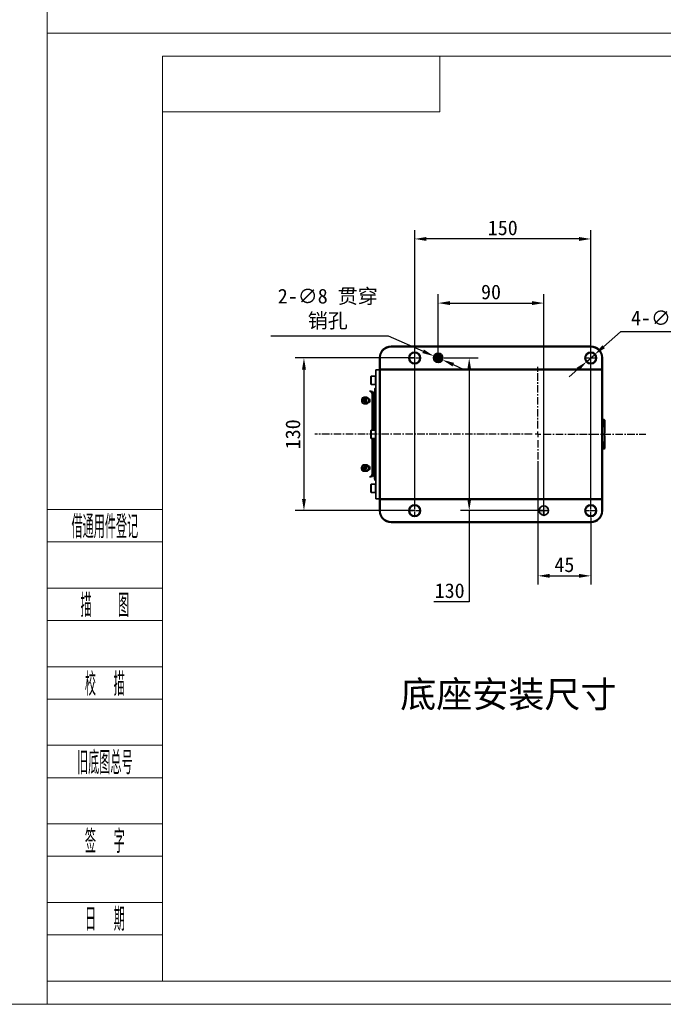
# Model space of a CAD drawing. Header units: millimetres. Extents: x -16 to 4241, y 0 to 4344.
# Tile 14 of 23: x 3048 to 3596, y 0 to 838. Entities that reach past the tile are written whole.
import ezdxf
from ezdxf.enums import TextEntityAlignment as Align

# ---------------------------------------------------------------- set-up
doc = ezdxf.new("R2010")
doc.units = ezdxf.units.MM
doc.header["$PDSIZE"] = -1
doc.linetypes.add('CENTER', pattern=[10.16, 6.35, -1.27, 1.27, -1.27])
doc.linetypes.add('CENTER2', pattern=[28.575, 19.05, -3.175, 3.175, -3.175])
for name, color, linetype, lineweight in [('1轮廓实线层', 7, 'Continuous', 18), ('2细线层', 4, 'Continuous', 13), ('6文字层', 3, 'Continuous', 13), ('图框层', 7, 'Continuous', 18)]:
    doc.layers.add(name, color=color, linetype=linetype, lineweight=lineweight)
doc.layers.add('中心线层', color=4, linetype='CENTER')
doc.styles.add('PC_TEXTSTYLE', font='ISOCP.SHX', dxfattribs={"width": 0.707, "bigfont": 'GBCBIG.SHX'})
doc.dimstyles.new('副本 1比1', dxfattribs={"dimscale": 5, "dimtxt": 2.5, "dimasz": 2, "dimexe": 1.5, "dimexo": 0.625, "dimtad": 1, "dimtoh": 1, "dimdec": 1, "dimtxsty": 'Standard', "dimcen": 2.5, "dimclrd": 1, "dimclre": 1, "dimadec": 0, "dimazin": 0, "dimtfac": 1, "dimtdec": 1, "dimtmove": 0, "dimatfit": 3, "dimfxl": 1, "dimarcsym": 0})

# ---------------------------------------------------------------- blocks, each defined once
blk = doc.blocks.new('ZwmFrameMain_A4^_^无分区图框^_^portrait')
at = {"layer": '2细线层'}
for p in [(185, 292), (-25, -5)]:
    blk.add_line(p, (185, -5), dxfattribs=at)
blk = doc.blocks.new('ZwmFrameMain_1_A4^_^无分区图框^_^landscape')
at = {"layer": '1轮廓实线层'}
for p, q in [((0, 0), (0, 200)), ((267, 200), (0, 200)), ((267, 200), (267, 0)), ((0, 0), (267, 0))]:
    blk.add_line(p, q, dxfattribs=at)
at = {"layer": '2细线层'}
for p, q in [((-25, -5), (-25, 205)), ((272, 205), (-25, 205)), ((272, 205), (272, -5)), ((-25, -5), (272, -5))]:
    blk.add_line(p, q, dxfattribs=at)
blk = doc.blocks.new('ZwmFrameMain_1_图样代号')
at = {"layer": '2细线层', "linetype": 'Continuous'}
for p in [(60, 0), (0, -12)]:
    blk.add_line(p, (60, -12), dxfattribs=at)
at = {"layer": '6文字层', "style": 'PC_TEXTSTYLE', "width": 2.827942}
blk.add_attdef('图样代号', text='', height=7, rotation=180, dxfattribs=at).set_placement((58.24, -2.4), (2.35, -2.4), align=Align.FIT)
blk = doc.blocks.new('ZwmFrameMain_1_附加栏')
at = {"layer": '2细线层'}
for p, q in [((-25, 102), (0, 102)), ((-25, 95), (0, 95)), ((-25, 85), (0, 85)), ((-25, 78), (0, 78)), ((-25, 68), (0, 68)), ((-25, 61), (0, 61)), ((-25, 51), (0, 51)), ((-25, 44), (0, 44)), ((-25, 34), (0, 34)), ((-25, 27), (0, 27)), ((-25, 17), (0, 17)), ((-25, 10), (0, 10)), ((-25, 0), (0, 0))]:
    blk.add_line(p, q, dxfattribs=at)
at = {"layer": '6文字层', "color": 3, "style": 'PC_TEXTSTYLE'}
for s, width, p in [('借通用件登记', 0.667, (-12.5, 98.5)), ('描   图', 0.6667, (-12.5, 81.5)), ('校  描', 0.667, (-12.5, 64.5)), ('旧底图总号', 0.667, (-12.5, 47.5)), ('签  字', 0.667, (-12.5, 30.5)), ('日  期', 0.667, (-12.49, 13.6))]:
    blk.add_text(s, height=5, dxfattribs=dict(at, width=width)).set_placement(p, align=Align.MIDDLE)
at = {"layer": '6文字层', "style": 'PC_TEXTSTYLE'}
for tag, width, p, p2 in [('借通用件登记', 0.671328, (-23.44, 86.36), (-1.25, 86.36)), ('描图', 2.120922, (-23.44, 69.36), (-1.25, 69.36)), ('校图', 2.149976, (-23.75, 52.06), (-1.25, 52.06)), ('旧底图总号', 0.761452, (-22.84, 35.67), (-1.86, 35.67)), ('签字', 2.026939, (-23.14, 18.37), (-1.56, 18.37)), ('日期', 1.89999, (-22.84, 1.37), (-2.17, 1.37))]:
    blk.add_attdef(tag, text='', height=5, dxfattribs=dict(at, width=width)).set_placement(p, p2, align=Align.FIT)
blk = doc.blocks.new('*U120')
at = {"color": 0, "linetype": 'CENTER2', "transparency": 16777216}
for p, q in [((-5.12, 0), (-1, 0)), ((0, 1), (0, 5.12)), ((1, 0), (5.12, 0)), ((0, -5.12), (0, -1))]:
    blk.add_line(p, q, dxfattribs=at)
at = {"color": 0, "linetype": 'Continuous', "transparency": 16777216}
for p, q in [((-0.5, 0), (0.5, 0)), ((0, -0.5), (0, 0.5))]:
    blk.add_line(p, q, dxfattribs=at)
blk = doc.blocks.new('*U121')
at = {"color": 0, "linetype": 'CENTER2', "transparency": 16777216}
for p, q in [((-4.12, 0), (-0.8, 0)), ((0, 0.8), (0, 4.12)), ((0.8, 0), (4.12, 0)), ((0, -4.12), (0, -0.8))]:
    blk.add_line(p, q, dxfattribs=at)
at = {"color": 0, "linetype": 'Continuous', "transparency": 16777216}
for p, q in [((-0.4, 0), (0.4, 0)), ((0, -0.4), (0, 0.4))]:
    blk.add_line(p, q, dxfattribs=at)
blk = doc.blocks.new('*U122')
at = {"color": 0, "linetype": 'CENTER2', "transparency": 16777216}
for p, q in [((-5.12, 0), (-1, 0)), ((0, 1), (0, 5.12)), ((1, 0), (5.12, 0)), ((0, -5.12), (0, -1))]:
    blk.add_line(p, q, dxfattribs=at)
at = {"color": 0, "linetype": 'Continuous', "transparency": 16777216}
for p, q in [((-0.5, 0), (0.5, 0)), ((0, -0.5), (0, 0.5))]:
    blk.add_line(p, q, dxfattribs=at)
blk = doc.blocks.new('*U123')
at = {"color": 0, "linetype": 'CENTER2', "transparency": 16777216}
for p, q in [((-5.12, 0), (-1, 0)), ((0, 1), (0, 5.12)), ((1, 0), (5.12, 0)), ((0, -5.12), (0, -1))]:
    blk.add_line(p, q, dxfattribs=at)
at = {"color": 0, "linetype": 'Continuous', "transparency": 16777216}
for p, q in [((-0.5, 0), (0.5, 0)), ((0, -0.5), (0, 0.5))]:
    blk.add_line(p, q, dxfattribs=at)
blk = doc.blocks.new('*U124')
at = {"color": 0, "linetype": 'CENTER2', "transparency": 16777216}
for p, q in [((-4.12, 0), (-0.8, 0)), ((0, 0.8), (0, 4.12)), ((0.8, 0), (4.12, 0)), ((0, -4.12), (0, -0.8))]:
    blk.add_line(p, q, dxfattribs=at)
at = {"color": 0, "linetype": 'Continuous', "transparency": 16777216}
for p, q in [((-0.4, 0), (0.4, 0)), ((0, -0.4), (0, 0.4))]:
    blk.add_line(p, q, dxfattribs=at)
blk = doc.blocks.new('*U125')
at = {"color": 0, "linetype": 'CENTER2', "transparency": 16777216}
for p, q in [((-5.12, 0), (-1, 0)), ((0, 1), (0, 5.12)), ((1, 0), (5.12, 0)), ((0, -5.12), (0, -1))]:
    blk.add_line(p, q, dxfattribs=at)
at = {"color": 0, "linetype": 'Continuous', "transparency": 16777216}
for p, q in [((-0.5, 0), (0.5, 0)), ((0, -0.5), (0, 0.5))]:
    blk.add_line(p, q, dxfattribs=at)
blk = doc.blocks.new('*D126')
at = {"color": 1, "lineweight": -2, "transparency": 16777216}
for p, q in [((3489.45, 462.44), (3489.45, 357.31)), ((3534.45, 414.35), (3534.45, 357.31)), ((3499.45, 364.81), (3524.45, 364.81))]:
    blk.add_line(p, q, dxfattribs=at)
at = {"color": 1, "transparency": 16777216}
for points in [[(3499.45, 366.48), (3499.45, 363.15), (3489.45, 364.81)], [(3524.45, 366.48), (3524.45, 363.15), (3534.45, 364.81)]]:
    blk.add_solid(points, dxfattribs=at)
at = {"layer": 'Defpoints', "color": 0, "transparency": 16777216}
for p in [(3489.45, 465.56), (3534.45, 417.47), (3534.45, 364.81)]:
    blk.add_point(p, dxfattribs=at)
at = {"color": 0, "transparency": 16777216, "insert": (3511.95, 374.19), "char_height": 12.5, "attachment_point": 5}
blk.add_mtext('45', dxfattribs=at)
blk = doc.blocks.new('*D127')
at = {"color": 1, "lineweight": -2, "transparency": 16777216}
for p, q in [((3384.45, 421.68), (3384.45, 659.15)), ((3534.45, 421.68), (3534.45, 659.15)), ((3524.45, 651.65), (3394.45, 651.65))]:
    blk.add_line(p, q, dxfattribs=at)
at = {"color": 1, "transparency": 16777216}
for points in [[(3394.45, 653.32), (3394.45, 649.98), (3384.45, 651.65)], [(3524.45, 653.32), (3524.45, 649.98), (3534.45, 651.65)]]:
    blk.add_solid(points, dxfattribs=at)
at = {"layer": 'Defpoints', "color": 0, "transparency": 16777216}
for p in [(3384.45, 651.65), (3384.45, 418.56), (3534.45, 418.56)]:
    blk.add_point(p, dxfattribs=at)
at = {"color": 0, "transparency": 16777216, "insert": (3459.45, 661.02), "char_height": 12.5, "attachment_point": 5}
blk.add_mtext('150', dxfattribs=at)
blk = doc.blocks.new('*D129')
at = {"color": 1, "lineweight": -2, "transparency": 16777216}
for p, q in [((3383.57, 550.32), (3282.61, 550.32)), ((3290.11, 540.32), (3290.11, 430.32)), ((3383.57, 420.32), (3282.61, 420.32))]:
    blk.add_line(p, q, dxfattribs=at)
at = {"color": 1, "transparency": 16777216}
for points in [[(3288.44, 540.32), (3291.78, 540.32), (3290.11, 550.32)], [(3288.44, 430.32), (3291.78, 430.32), (3290.11, 420.32)]]:
    blk.add_solid(points, dxfattribs=at)
at = {"layer": 'Defpoints', "color": 0, "transparency": 16777216}
for p in [(3386.69, 550.32), (3290.11, 420.32), (3386.69, 420.32)]:
    blk.add_point(p, dxfattribs=at)
at = {"color": 0, "transparency": 16777216, "insert": (3280.73, 485.32), "char_height": 12.5, "attachment_point": 5, "rotation": 90}
blk.add_mtext('130', dxfattribs=at)
blk = doc.blocks.new('*D130')
at = {"color": 1, "lineweight": -2, "transparency": 16777216}
for p, q in [((3409.65, 550.32), (3438.39, 550.32)), ((3430.89, 540.32), (3430.89, 430.32)), ((3493.38, 420.32), (3423.39, 420.32)), ((3430.89, 420.32), (3430.89, 342.74)), ((3430.89, 342.74), (3400.68, 342.74))]:
    blk.add_line(p, q, dxfattribs=at)
at = {"color": 1, "transparency": 16777216}
for points in [[(3429.22, 540.32), (3432.56, 540.32), (3430.89, 550.32)], [(3429.22, 430.32), (3432.56, 430.32), (3430.89, 420.32)]]:
    blk.add_solid(points, dxfattribs=at)
at = {"layer": 'Defpoints', "color": 0, "transparency": 16777216}
for p in [(3406.52, 550.32), (3430.89, 420.32), (3496.51, 420.32)]:
    blk.add_point(p, dxfattribs=at)
at = {"color": 0, "transparency": 16777216, "insert": (3414.22, 352.11), "char_height": 12.5, "attachment_point": 5}
blk.add_mtext('130', dxfattribs=at)
blk = doc.blocks.new('*D131')
at = {"color": 1, "lineweight": -2, "transparency": 16777216}
for p, q in [((3404.45, 553.44), (3404.45, 604.54)), ((3494.45, 423.44), (3494.45, 604.54)), ((3414.45, 597.04), (3484.45, 597.04))]:
    blk.add_line(p, q, dxfattribs=at)
at = {"color": 1, "transparency": 16777216}
for points in [[(3414.45, 598.71), (3414.45, 595.38), (3404.45, 597.04)], [(3484.45, 598.71), (3484.45, 595.38), (3494.45, 597.04)]]:
    blk.add_solid(points, dxfattribs=at)
at = {"layer": 'Defpoints', "color": 0, "transparency": 16777216}
for p in [(3494.45, 597.04), (3404.45, 550.32), (3494.45, 420.32)]:
    blk.add_point(p, dxfattribs=at)
at = {"color": 0, "transparency": 16777216, "insert": (3449.45, 606.42), "char_height": 12.5, "attachment_point": 5}
blk.add_mtext('90', dxfattribs=at)
blk = doc.blocks.new('*D132')
at = {"color": 1, "lineweight": -2, "transparency": 16777216}
for p, q in [((3559.7, 572.45), (3545.36, 559.87)), ((3659.69, 572.45), (3559.7, 572.45)), ((3531.07, 547.35), (3537.84, 553.28)), ((3523.55, 540.76), (3516.03, 534.17))]:
    blk.add_line(p, q, dxfattribs=at)
at = {"color": 1, "transparency": 16777216}
for points in [[(3544.26, 561.13), (3546.46, 558.62), (3537.84, 553.28)], [(3522.45, 542.01), (3524.65, 539.5), (3531.07, 547.35)]]:
    blk.add_solid(points, dxfattribs=at)
at = {"layer": 'Defpoints', "color": 0, "transparency": 16777216}
for p in [(3531.07, 547.35), (3537.84, 553.28)]:
    blk.add_point(p, dxfattribs=at)
at = {"color": 0, "transparency": 16777216, "insert": (3611.26, 583.78), "char_height": 12.5, "attachment_point": 5}
blk.add_mtext('4-∅9 {\\fSimSun|b0|i0|c134|p2;贯穿}', dxfattribs=at)
blk = doc.blocks.new('*D133')
at = {"color": 1, "lineweight": -2, "transparency": 16777216}
for p, q in [((3261.95, 569.1), (3361.93, 569.1)), ((3361.93, 569.1), (3391.65, 555.97)), ((3408.11, 548.7), (3400.8, 551.93)), ((3417.26, 544.66), (3426.41, 540.62))]:
    blk.add_line(p, q, dxfattribs=at)
at = {"color": 1, "transparency": 16777216}
for points in [[(3392.32, 557.5), (3390.97, 554.45), (3400.8, 551.93)], [(3417.93, 546.18), (3416.59, 543.13), (3408.11, 548.7)]]:
    blk.add_solid(points, dxfattribs=at)
at = {"layer": 'Defpoints', "color": 0, "transparency": 16777216}
for p in [(3400.8, 551.93), (3408.11, 548.7)]:
    blk.add_point(p, dxfattribs=at)
at = {"color": 0, "transparency": 16777216, "insert": (3310.38, 591.86), "char_height": 12.5, "attachment_point": 5}
blk.add_mtext('2-∅8 {\\fSimSun|b0|i0|c134|p2;贯穿}\\P{\\fSimSun|b0|i0|c134|p2;销孔}', dxfattribs=at)

msp = doc.modelspace()

# ---------------------------------------------------------------- hatches: boundary and pattern name
at = {"true_color": 0x000000, "transparency": 33554483}
h = msp.add_hatch(color=18, dxfattribs=at)
h.dxf.hatch_style = 1
h.paths.add_polyline_path([(3400.45, 550.32, 1), (3408.45, 550.32, 1)])
at = {"transparency": 33554687}
h = msp.add_hatch(color=7, dxfattribs=at)
h.dxf.hatch_style = 1
h.paths.add_polyline_path([(3494.45, 424.32), (3494.45, 420.32), (3494.85, 420.32), (3498.45, 420.32, 0.414214)])
h.paths.add_polyline_path([(3494.45, 419.52), (3494.45, 420.32), (3490.45, 420.32, 0.414214), (3494.45, 416.32)])
h.paths.add_polyline_path([(3404.45, 554.32), (3404.45, 550.32), (3408.45, 550.32, 0.414214)])
h.paths.add_polyline_path([(3404.45, 550.32), (3404.05, 550.32), (3400.45, 550.32, 0.414214), (3404.45, 546.32)])

# ---------------------------------------------------------------- linework, layer by layer
at = {"color": 7, "linetype": 'Continuous', "lineweight": 35}
for p, q in [((3364.45, 560.32), (3534.45, 560.32)), ((3534.45, 559.82), (3364.45, 559.82)), ((3354.45, 540.78), (3354.45, 550.32)), ((3354.95, 550.32), (3354.95, 540.82)), ((3543.95, 540.82), (3543.95, 550.32)), ((3544.45, 550.32), (3544.45, 540.78)), ((3351.45, 540.32), (3354.45, 540.32)), ((3351.45, 530.32), (3351.45, 540.32)), ((3354.95, 540.82), (3354.45, 540.78)), ((3354.45, 537.32), (3354.45, 540.78)), ((3354.45, 533.44), (3354.45, 537.32)), ((3354.95, 540.82), (3543.95, 540.82)), ((3354.95, 540.82), (3354.95, 540.26)), ((3543.95, 540.26), (3354.95, 540.26)), ((3354.95, 540.26), (3354.95, 537.32)), ((3354.95, 537.32), (3354.95, 433.32)), ((3543.95, 540.82), (3543.95, 540.26)), ((3544.45, 540.78), (3543.95, 540.82)), ((3543.95, 537.32), (3543.95, 540.26)), ((3543.95, 433.32), (3543.95, 537.32)), ((3544.45, 540.78), (3544.45, 537.32)), ((3544.45, 537.32), (3544.45, 433.32)), ((3347.3, 534.82), (3346.95, 534.47)), ((3346.95, 528.17), (3346.95, 534.47)), ((3346.95, 528.17), (3347.3, 527.82)), ((3350.95, 534.82), (3347.3, 534.82)), ((3347.3, 534.82), (3347.3, 527.82)), ((3351.45, 534.82), (3350.95, 534.82)), ((3350.95, 534.82), (3350.95, 527.82)), ((3351.45, 440.32), (3351.45, 530.32)), ((3354.45, 533.44), (3354.45, 530.32)), ((3354.45, 440.32), (3354.45, 530.32)), ((3347.44, 522.06), (3346.04, 522.06)), ((3347.3, 527.82), (3350.95, 527.82)), ((3350.35, 488.82), (3350.4, 523.22)), ((3350.95, 527.82), (3351.45, 527.82)), ((3340.13, 514.75), (3341, 515.52)), ((3340.16, 513.31), (3340.13, 514.75)), ((3341.34, 514.74), (3340.13, 514.75)), ((3341.07, 512.63), (3340.16, 513.31)), ((3341.38, 513.3), (3340.16, 513.31)), ((3341, 515.52), (3341.91, 514.84)), ((3341.95, 513.4), (3341.07, 512.63)), ((3343.14, 516.82), (3341.26, 516.82)), ((3341.38, 513.3), (3341.65, 513.13)), ((3341.91, 514.84), (3341.95, 513.4)), ((3343.46, 516.82), (3343.14, 516.82)), ((3344.93, 512.27), (3344.97, 512.27)), ((3344.94, 515.87), (3344.97, 515.87)), ((3348.18, 488.82), (3348.18, 519.06)), ((3349.58, 488.82), (3349.58, 519.06)), ((3341.24, 511.32), (3343.13, 511.32)), ((3343.13, 511.32), (3343.44, 511.32)), ((3544.58, 497.82), (3544.45, 497.82)), ((3544.58, 497.82), (3545.95, 497.82)), ((3545.95, 495.82), (3545.95, 497.82)), ((3545.95, 497.82), (3546.45, 497.32)), ((3545.95, 492.85), (3545.95, 495.82)), ((3546.45, 497.32), (3546.45, 495.82)), ((3546.45, 495.82), (3546.45, 492.85)), ((3347.3, 488.82), (3346.95, 488.47)), ((3346.95, 482.17), (3346.95, 488.47)), ((3350.95, 488.82), (3347.3, 488.82)), ((3347.3, 488.82), (3347.3, 481.82)), ((3351.45, 488.82), (3350.95, 488.82)), ((3350.95, 488.82), (3350.95, 481.82)), ((3545.95, 492.85), (3546.45, 492.85)), ((3546.45, 486.82), (3546.05, 486.34)), ((3346.95, 482.17), (3347.3, 481.82)), ((3347.3, 481.82), (3350.95, 481.82)), ((3348.18, 452.07), (3348.18, 481.82)), ((3349.58, 452.07), (3349.58, 481.82)), ((3350.3, 447.95), (3350.34, 481.82)), ((3350.95, 481.82), (3351.45, 481.82)), ((3546.05, 484.29), (3546.45, 483.82)), ((3544.58, 472.82), (3544.45, 472.81)), ((3545.95, 472.82), (3544.58, 472.82)), ((3546.45, 477.78), (3545.95, 477.78)), ((3545.95, 474.82), (3545.95, 477.78)), ((3545.95, 472.82), (3545.95, 474.82)), ((3546.45, 473.32), (3545.95, 472.82)), ((3546.45, 477.78), (3546.45, 474.82)), ((3546.45, 474.82), (3546.45, 473.32)), ((3340, 457.11), (3340.82, 458)), ((3340.15, 455.68), (3340, 457.11)), ((3341.22, 457.11), (3340, 457.11)), ((3341.1, 455.15), (3340.15, 455.68)), ((3341.36, 455.68), (3340.15, 455.68)), ((3340.82, 458), (3341.77, 457.46)), ((3341.92, 456.04), (3341.1, 455.15)), ((3341.16, 453.82), (3343.05, 453.82)), ((3343.06, 459.32), (3341.18, 459.32)), ((3341.36, 455.68), (3341.52, 455.6)), ((3341.77, 457.46), (3341.92, 456.04)), ((3343.05, 453.82), (3343.36, 453.82)), ((3343.11, 453.82), (3343.05, 453.82)), ((3343.38, 459.32), (3343.06, 459.32)), ((3343.43, 453.82), (3343.36, 453.82)), ((3344.85, 454.77), (3344.97, 454.77)), ((3344.86, 458.37), (3344.97, 458.37)), ((3346.04, 449.07), (3347.44, 449.07)), ((3347.3, 442.82), (3346.95, 442.47)), ((3346.95, 436.17), (3346.95, 442.47)), ((3346.95, 436.17), (3347.3, 435.82)), ((3350.95, 442.82), (3347.3, 442.82)), ((3347.3, 442.82), (3347.3, 435.82)), ((3351.45, 442.82), (3350.95, 442.82)), ((3350.95, 442.82), (3350.95, 435.82)), ((3351.45, 430.32), (3351.45, 440.32)), ((3354.45, 440.32), (3354.45, 437.19)), ((3354.45, 433.32), (3354.45, 437.19)), ((3347.3, 435.82), (3350.95, 435.82)), ((3350.95, 435.82), (3351.45, 435.82)), ((3354.45, 430.32), (3351.45, 430.32)), ((3354.45, 429.85), (3354.45, 433.32)), ((3354.45, 420.32), (3354.45, 429.85)), ((3354.45, 429.85), (3354.95, 429.82)), ((3354.95, 433.32), (3354.95, 430.37)), ((3354.95, 430.37), (3354.95, 429.82)), ((3354.95, 430.37), (3543.95, 430.37)), ((3354.95, 429.82), (3354.95, 420.32)), ((3543.95, 429.82), (3354.95, 429.82)), ((3543.95, 430.37), (3543.95, 433.32)), ((3543.95, 430.37), (3543.95, 429.82)), ((3543.95, 429.82), (3544.45, 429.85)), ((3543.95, 420.32), (3543.95, 429.82)), ((3544.45, 433.32), (3544.45, 429.85)), ((3544.45, 429.85), (3544.45, 420.32)), ((3364.45, 410.82), (3534.45, 410.82)), ((3534.45, 410.32), (3364.45, 410.32))]:
    msp.add_line(p, q, dxfattribs=at)
for p, q in [((3404.45, 550.32), (3404.45, 554.32)), ((3404.45, 550.32), (3400.45, 550.32)), ((3404.45, 550.32), (3404.45, 546.32)), ((3404.45, 550.32), (3408.45, 550.32)), ((3494.45, 420.32), (3490.45, 420.32)), ((3494.45, 420.32), (3494.45, 424.32)), ((3494.45, 420.32), (3494.45, 416.32)), ((3494.45, 420.32), (3498.45, 420.32))]:
    msp.add_line(p, q)
at = {"color": 7, "linetype": 'Continuous', "lineweight": 35, "flags": 128}
for points in [[(3345.89, 522.05), (3346.33, 522.03), (3346.75, 521.89), (3347.15, 521.63), (3347.5, 521.26), (3347.79, 520.79), (3348, 520.26), (3348.14, 519.67), (3348.18, 519.06)], [(3339.58, 512.61), (3339.32, 513.55), (3339.31, 514.56), (3339.57, 515.51), (3340.06, 516.26), (3340.7, 516.71), (3341.42, 516.81), (3342.12, 516.54), (3342.7, 515.94), (3343.08, 515.08), (3343.21, 514.09), (3343.08, 513.09), (3342.71, 512.23), (3342.13, 511.62), (3341.44, 511.34), (3340.72, 511.42), (3340.07, 511.87), (3339.58, 512.61)], [(3339.55, 512.77), (3340.02, 512.08), (3340.64, 511.68), (3341.33, 511.66), (3341.97, 512), (3342.46, 512.65), (3342.75, 513.53), (3342.77, 514.48), (3342.52, 515.38), (3342.06, 516.07), (3341.43, 516.46), (3340.75, 516.49), (3340.11, 516.15), (3339.61, 515.49), (3339.33, 514.62), (3339.31, 513.66), (3339.55, 512.77)], [(3343.14, 516.82), (3343.31, 516.81), (3344, 516.54), (3344.58, 515.93), (3344.97, 515.08), (3345.1, 514.08), (3344.97, 513.09), (3344.59, 512.23), (3344.02, 511.61), (3343.33, 511.33), (3343.13, 511.32)], [(3343.14, 516.82), (3343.5, 516.77), (3344.17, 516.41), (3344.71, 515.73), (3345.03, 514.82), (3345.09, 513.82), (3344.89, 512.84), (3344.46, 512.04), (3343.84, 511.5), (3343.13, 511.32)], [(3343.46, 516.82), (3343.81, 516.77), (3344.49, 516.41), (3345.02, 515.73), (3345.34, 514.82), (3345.41, 513.81), (3345.21, 512.84), (3344.77, 512.04), (3344.16, 511.5), (3343.45, 511.32)], [(3344.97, 512.27), (3345.46, 512.4), (3345.88, 512.79), (3346.15, 513.38), (3346.25, 514.07), (3346.15, 514.75), (3345.88, 515.34), (3345.46, 515.73), (3344.97, 515.87)], [(3340.9, 459.3), (3341.62, 459.25), (3342.28, 458.85), (3342.79, 458.13), (3343.08, 457.21), (3343.12, 456.2), (3342.89, 455.24), (3342.43, 454.46), (3341.8, 453.97), (3341.08, 453.83), (3340.38, 454.06), (3339.78, 454.63), (3339.37, 455.46), (3339.21, 456.44), (3339.3, 457.44), (3339.66, 458.33), (3340.21, 458.97), (3340.9, 459.3)], [(3340.72, 459), (3340.07, 458.68), (3339.56, 458.05), (3339.26, 457.19), (3339.22, 456.23), (3339.45, 455.33), (3339.9, 454.62), (3340.52, 454.2), (3341.2, 454.15), (3341.85, 454.47), (3342.36, 455.1), (3342.66, 455.96), (3342.69, 456.92), (3342.47, 457.82), (3342.02, 458.53), (3341.4, 458.95), (3340.72, 459)], [(3343.06, 459.32), (3343.51, 459.25), (3344.17, 458.84), (3344.68, 458.13), (3344.97, 457.2), (3345, 456.2), (3344.78, 455.24), (3344.31, 454.46), (3343.68, 453.96), (3343.05, 453.82)], [(3343.06, 459.32), (3343.37, 459.29), (3344.05, 458.95), (3344.59, 458.29), (3344.93, 457.4), (3345.02, 456.4), (3344.84, 455.42), (3344.42, 454.59), (3343.82, 454.04), (3343.11, 453.82)], [(3343.38, 459.32), (3343.68, 459.28), (3344.36, 458.95), (3344.91, 458.29), (3345.25, 457.4), (3345.33, 456.39), (3345.16, 455.42), (3344.74, 454.59), (3344.13, 454.03), (3343.43, 453.82)], [(3344.97, 454.77), (3345.46, 454.9), (3345.88, 455.29), (3346.15, 455.88), (3346.25, 456.57), (3346.15, 457.25), (3345.88, 457.84), (3345.46, 458.23), (3344.97, 458.37)], [(3348.18, 452.07), (3348.14, 451.46), (3348, 450.87), (3347.79, 450.34), (3347.5, 449.88), (3347.15, 449.5), (3346.75, 449.24), (3346.33, 449.1), (3345.89, 449.08)]]:
    msp.add_lwpolyline(points, dxfattribs=at)
at = {"color": 7, "linetype": 'Continuous', "lineweight": 35}
for centre, radius in [((3384.45, 550.32), 5), ((3384.45, 550.32), 4.5), ((3404.45, 550.32), 4), ((3534.45, 550.32), 5), ((3534.45, 550.32), 4.5), ((3384.45, 420.32), 5), ((3384.45, 420.32), 4.5), ((3494.45, 420.32), 4), ((3534.45, 420.32), 5), ((3534.45, 420.32), 4.5)]:
    msp.add_circle(centre, radius, dxfattribs=at)
for centre, radius, start, end in [((3364.45, 550.32), 10, 90, 180), ((3364.45, 550.32), 9.5, 90, 180), ((3534.45, 550.32), 10, 0, 90), ((3534.45, 550.32), 9.5, 0, 90), ((3346.95, 519.45), 2.66, 351.71025, 79.41478), ((3351.05, 526.72), 1, 66.42182, 95), ((3346.95, 451.69), 2.66, 280.58522, 8.28975), ((3351.05, 443.91), 1, 265, 286.7358), ((3364.45, 420.32), 10, 180, 270), ((3364.45, 420.32), 9.5, 180, 270), ((3534.45, 420.32), 9.5, 270, 0), ((3534.45, 420.32), 10, 270, 0)]:
    msp.add_arc(centre, radius, start, end, dxfattribs=at)
for points in [[(3354.45, 540.78), (3354.62, 540.61), (3354.79, 540.44), (3354.95, 540.26)], [(3543.95, 540.26), (3544.12, 540.44), (3544.29, 540.61), (3544.45, 540.78)], [(3546.05, 486.34), (3545.95, 486.21), (3545.84, 486.08), (3545.74, 485.96)], [(3545.74, 484.67), (3545.84, 484.55), (3545.95, 484.42), (3546.05, 484.29)], [(3354.95, 430.37), (3354.79, 430.19), (3354.62, 430.02), (3354.45, 429.85)], [(3544.45, 429.85), (3544.29, 430.02), (3544.12, 430.19), (3543.95, 430.37)]]:
    msp.add_open_spline(points, degree=3, dxfattribs=at)
for points, knots in [([(3350.57, 524.19), (3350.53, 524.07), (3350.43, 523.76), (3350.41, 523.43), (3350.4, 523.22)], [0, 0, 0, 0, 0.384336, 1, 1, 1, 1]), ([(3350.46, 524.37), (3350.46, 524.37), (3350.51, 524.32), (3350.54, 524.25), (3350.57, 524.19)], [0, 0, 0, 0, 0.030415, 1, 1, 1, 1]), ([(3350.57, 524.19), (3350.68, 524.35), (3350.87, 524.66), (3351.18, 524.94), (3351.38, 525.01), (3351.45, 525.04)], [0, 0, 0, 0, 0.428844, 0.800448, 1, 1, 1, 1]), ([(3341.69, 515.01), (3341.62, 514.94), (3341.51, 514.85), (3341.38, 514.77), (3341.34, 514.74)], [0, 0, 0, 0, 0.70613, 1, 1, 1, 1]), ([(3341.34, 514.74), (3341.39, 514.49), (3341.48, 514), (3341.41, 513.52), (3341.38, 513.3)], [0, 0, 0, 0, 0.534625, 1, 1, 1, 1]), ([(3546.05, 486.34), (3546.05, 486.7), (3546.05, 487.42), (3546.04, 488.51), (3546.02, 489.78), (3546, 490.95), (3545.98, 492.04), (3545.96, 492.58), (3545.95, 492.85)], [0, 0, 0, 0, 0.166398, 0.333236, 0.500602, 0.750507, 0.875437, 1, 1, 1, 1]), ([(3546.45, 492.85), (3546.45, 492.6), (3546.45, 492.09), (3546.45, 491.34), (3546.45, 490.59), (3546.45, 489.83), (3546.45, 489.08), (3546.45, 488.07), (3546.45, 487.32), (3546.45, 486.82)], [0, 0, 0, 0, 0.125001, 0.250001, 0.375001, 0.500002, 0.625003, 0.750004, 1, 1, 1, 1]), ([(3545.74, 484.67), (3545.66, 484.76), (3545.6, 484.86), (3545.52, 485.08), (3545.5, 485.2), (3545.5, 485.43), (3545.52, 485.55), (3545.6, 485.77), (3545.66, 485.87), (3545.74, 485.96)], [0, 0, 0, 0, 0.25, 0.25, 0.5, 0.5, 0.75, 0.75, 1, 1, 1, 1]), ([(3545.95, 477.78), (3545.96, 478.05), (3545.98, 478.59), (3546, 479.68), (3546.02, 481.04), (3546.04, 482.67), (3546.05, 483.75), (3546.05, 484.29)], [0, 0, 0, 0, 0.12456, 0.249493, 0.499398, 0.75024, 1, 1, 1, 1]), ([(3546.45, 483.82), (3546.45, 483.31), (3546.45, 482.56), (3546.45, 481.55), (3546.45, 480.8), (3546.45, 480.04), (3546.45, 479.29), (3546.45, 478.54), (3546.45, 478.03), (3546.45, 477.78)], [0, 0, 0, 0, 0.249996, 0.374997, 0.499998, 0.624999, 0.749999, 0.874999, 1, 1, 1, 1]), ([(3341.69, 457.55), (3341.68, 457.54), (3341.58, 457.39), (3341.39, 457.25), (3341.22, 457.11)], [0, 0, 0, 0, 0.048938, 1, 1, 1, 1]), ([(3341.22, 457.11), (3341.23, 457.06), (3341.32, 456.78), (3341.4, 456.29), (3341.37, 455.86), (3341.36, 455.68)], [0, 0, 0, 0, 0.100346, 0.611252, 1, 1, 1, 1]), ([(3350.3, 447.95), (3350.32, 447.61), (3350.35, 447.08), (3350.52, 446.61), (3350.58, 446.43)], [0, 0, 0, 0, 0.63723, 1, 1, 1, 1]), ([(3350.58, 446.43), (3350.55, 446.36), (3350.51, 446.27), (3350.47, 446.19), (3350.47, 446.18)], [0, 0, 0, 0, 0.857871, 1, 1, 1, 1]), ([(3351.45, 445.59), (3351.36, 445.63), (3351.09, 445.74), (3350.8, 446.06), (3350.64, 446.34), (3350.58, 446.43)], [0, 0, 0, 0, 0.28447, 0.758969, 1, 1, 1, 1])]:
    msp.add_open_spline(points, degree=3, knots=knots, dxfattribs=at)
at = {"layer": '中心线层', "color": 4}
for p, q in [((3489.45, 490.32), (3489.45, 542.82)), ((3489.45, 485.32), (3489.45, 487.82)), ((3484.45, 485.32), (3299.48, 485.32)), ((3489.45, 485.32), (3486.95, 485.32)), ((3489.45, 485.32), (3489.45, 482.82)), ((3489.45, 485.32), (3491.95, 485.32)), ((3489.45, 480.32), (3489.45, 427.82)), ((3494.45, 485.32), (3581.22, 485.32))]:
    msp.add_line(p, q, dxfattribs=at)

# ---------------------------------------------------------------- block references
at = {"color": 4, "linetype": 'CENTER2'}
for name, p in [('*U120', (3384.45, 550.32)), ('*U121', (3404.45, 550.32)), ('*U122', (3534.45, 550.32)), ('*U123', (3384.45, 420.32)), ('*U124', (3494.45, 420.32)), ('*U125', (3534.45, 420.32))]:
    msp.add_blockref(name, p, dxfattribs=at)
at = {"layer": '图框层'}
for name, p, xscale, yscale, zscale in [('ZwmFrameMain_A4^_^无分区图框^_^portrait', (365.62, 73.12), 14.625, 14.625, 14.625), ('ZwmFrameMain_1_A4^_^无分区图框^_^landscape', (3169.69, 19.69), 3.9375, 3.9375, 3.9375), ('ZwmFrameMain_1_图样代号', (3169.69, 807.19), 3.9375, 3.9375, 3.9375), ('ZwmFrameMain_1_附加栏', (3169.69, 19.69), 3.9375, 3.9375, 3.9375)]:
    msp.add_blockref(name, p, dxfattribs=dict(at, xscale=xscale, yscale=yscale, zscale=zscale))

# ---------------------------------------------------------------- texts
at = {"insert": (3372.16, 275.24), "char_height": 22.5, "attachment_point": 1}
msp.add_mtext_dynamic_manual_height_columns('{\\fSimSun|b0|i0|c134|p2;\\C3;底座安装尺寸}', width=254.5489, gutter_width=21.17, heights=[0], dxfattribs=at)

# ---------------------------------------------------------------- dimensions: what is measured, and where the dimension line sits
for base, p1, p2, picture, middle in [((3384.45, 651.65), (3534.45, 418.56), (3384.45, 418.56), '*D127', (3459.45, 651.65)), ((3494.45, 597.04), (3404.45, 550.32), (3494.45, 420.32), '*D131', (3449.45, 597.04))]:
    dim = msp.add_linear_dim(base=base, p1=p1, p2=p2, dimstyle='副本 1比1')
    dim.commit()
    dim.dimension.update_dxf_attribs({"geometry": picture, "text_midpoint": middle, "dimtype": 160})
for p1, p2, text, picture, middle in [((3408.11, 548.7), (3400.8, 551.93), '2-<> {\\fSimSun|b0|i0|c134|p2;贯穿}\\P{\\fSimSun|b0|i0|c134|p2;销孔}', '*D133', (3310.38, 569.1)), ((3531.07, 547.35), (3537.84, 553.28), '4-<> {\\fSimSun|b0|i0|c134|p2;贯穿}', '*D132', (3611.26, 572.45))]:
    dim = msp.add_diameter_dim_2p(p1=p1, p2=p2, text=text, dimstyle='副本 1比1')
    dim.commit()
    dim.dimension.update_dxf_attribs({"geometry": picture, "text_midpoint": middle, "dimtype": 163})
for base, p1, p2, picture, middle in [((3290.11, 420.32), (3386.69, 550.32), (3386.69, 420.32), '*D129', (3290.11, 485.32)), ((3430.89, 420.32), (3406.52, 550.32), (3496.51, 420.32), '*D130', (3414.22, 342.74))]:
    dim = msp.add_linear_dim(base=base, p1=p1, p2=p2, angle=90, dimstyle='副本 1比1')
    dim.commit()
    dim.dimension.update_dxf_attribs({"geometry": picture, "text_midpoint": middle, "dimtype": 160})
dim = msp.add_linear_dim(base=(3534.45, 364.81), p1=(3489.45, 465.56), p2=(3534.45, 417.47), dimstyle='副本 1比1')
dim.commit()
dim.dimension.update_dxf_attribs({"geometry": '*D126', "text_midpoint": (3511.95, 374.19)})

doc.saveas('drawing.dxf')
